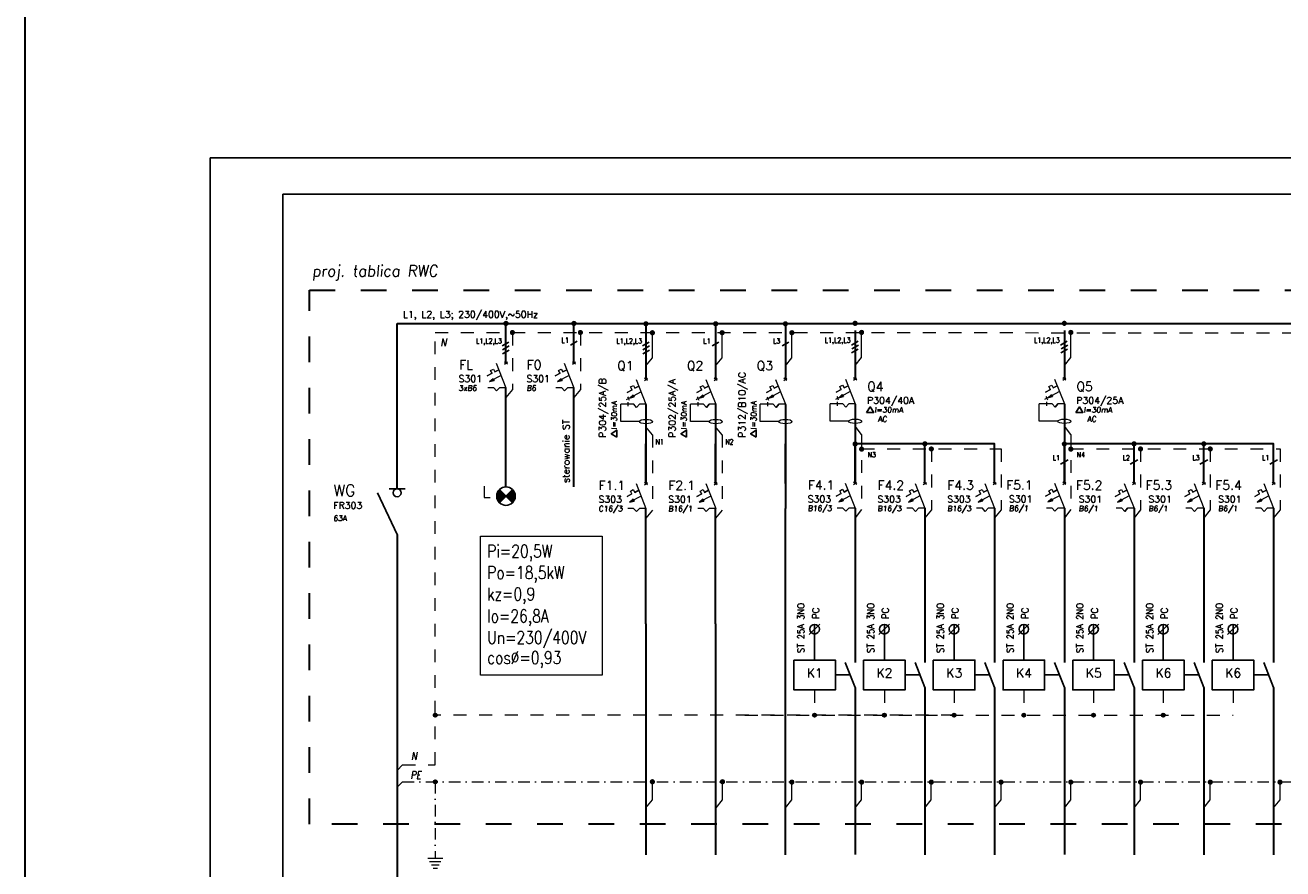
# Model space of a CAD drawing. Extents: x -635870 to -372006, y -44437 to 104716.
# Tile 132 of 221: x -635870 to -608210, y -25703 to -7149. Entities that reach past the tile are written whole.
import ezdxf

# ---------------------------------------------------------------- set-up
doc = ezdxf.new("R2010")
doc.units = 0
doc.header["$MEASUREMENT"] = 0
doc.linetypes.add('DASHDOT', pattern=[25.4, 12.7, -6.35, 0, -6.35])
doc.linetypes.add('Dashed', pattern=[564.444447, 282.222223, -282.222223])
for name, color, linetype, lineweight in [('$ IE INSTALACJA ELEKTRYCZNA', 1, 'Continuous', 30), ('$ IE_APARATY ELEKTRYCZNE', 7, 'Continuous', 0), ('$ IE_OPISY', 7, 'Continuous', 25), ('$ IE_SCHEMAT', 7, 'Continuous', 0)]:
    doc.layers.add(name, color=color, linetype=linetype, lineweight=lineweight)
doc.layers.add('$ IE Tabela', color=7, linetype='Continuous')
doc.styles.add('R', font='romans.shx', dxfattribs={"width": 0.85})
doc.styles.add('ROMANS', font='romans.shx', dxfattribs={"width": 0.85})

# ---------------------------------------------------------------- blocks, each defined once
blk = doc.blocks.new('lampka sygnalizacyjna')
at = {"layer": '$ IE_APARATY ELEKTRYCZNE', "linetype": 'Continuous', "lineweight": 25}
for points in [[(5543993.8, 5925075.6), (5543979.5, 5925089.9, 0.198912), (5543973.5, 5925075.6, 0.198912), (5543979.5, 5925061.2)], [(5544008.2, 5925061.2, 0.198912), (5544014.1, 5925075.6, 0.198912), (5544008.2, 5925089.9), (5543993.8, 5925075.6)]]:
    blk.add_hatch(color=1, dxfattribs=at).paths.add_polyline_path(points)
at = {"layer": '$ IE_APARATY ELEKTRYCZNE', "color": 1, "linetype": 'Continuous', "lineweight": 25}
for p, q in [((5544008.2, 5925061.2), (5543979.5, 5925089.9)), ((5543979.5, 5925061.2), (5544008.2, 5925089.9))]:
    blk.add_line(p, q, dxfattribs=at)
blk.add_circle((5543993.8, 5925075.6), 20.3, dxfattribs=at)
blk = doc.blocks.new('rozłącznik izolacyjny')
at = {"layer": '$ IE_APARATY ELEKTRYCZNE', "color": 7, "linetype": 'Continuous', "lineweight": 25}
for p, q in [((5543820.7, 5925083), (5543863.7, 5924991)), ((5543845.9, 5925091.8), (5543881.5, 5925091.8))]:
    blk.add_line(p, q, dxfattribs=at)
blk.add_circle((5543863.7, 5925083), 8.84, dxfattribs=at)
blk = doc.blocks.new('a3eee')
at = {"layer": '$ IE Tabela'}
for p, q in [((19730.8, 4176.8), (19730.8, 1206.8)), ((23930.8, 4176.8), (19730.8, 4176.8)), ((19890.8, 4096.8), (19890.8, 1286.8)), ((23840.8, 4096.8), (19890.8, 4096.8))]:
    blk.add_line(p, q, dxfattribs=at)
blk = doc.blocks.new('wyłącznik nadprądowy')
at = {"layer": '$ IE_APARATY ELEKTRYCZNE'}
h = blk.add_hatch(color=256, dxfattribs=at)
h.paths.add_polyline_path([(5544320.5, 5925082.2), (5544319.3, 5925084.4), (5544311.5, 5925077.3)])
h.paths.add_polyline_path([(5544320.5, 5925082.2), (5544311.5, 5925077.3), (5544321.7, 5925079.9)])
for p, q in [((5544313.8, 5925101.8), (5544319.9, 5925105.1)), ((5544313.8, 5925101.8), (5544319.9, 5925105.1)), ((5544313.8, 5925101.8), (5544319.9, 5925105.1)), ((5544317, 5925095.7), (5544313.8, 5925101.8)), ((5544317, 5925095.7), (5544313.8, 5925101.8)), ((5544317, 5925095.7), (5544313.8, 5925101.8)), ((5544319.9, 5925105.1), (5544323.2, 5925098.9)), ((5544319.9, 5925105.1), (5544323.2, 5925098.9)), ((5544319.9, 5925105.1), (5544323.2, 5925098.9)), ((5544331.9, 5925103.6), (5544323.2, 5925098.9)), ((5544323.2, 5925098.9), (5544331.9, 5925103.6)), ((5544326.1, 5925118.2), (5544347.7, 5925063.6)), ((5544317, 5925095.7), (5544306.2, 5925089.9)), ((5544306.2, 5925089.9), (5544317, 5925095.7)), ((5544336.9, 5925090.9), (5544311.5, 5925077.3)), ((5544336.9, 5925090.9), (5544311.5, 5925077.3)), ((5544311.5, 5925077.3), (5544319.3, 5925084.4)), ((5544311.5, 5925077.3), (5544321.7, 5925079.9)), ((5544319.3, 5925084.4), (5544321.7, 5925079.9)), ((5544320.7, 5925063.6), (5544308.1, 5925063.6)), ((5544320.7, 5925063.6), (5544308.1, 5925063.6)), ((5544327.1, 5925056.9), (5544320.7, 5925063.6)), ((5544327.1, 5925056.9), (5544320.7, 5925063.6)), ((5544327.1, 5925056.9), (5544333.5, 5925063.6)), ((5544333.5, 5925063.6), (5544327.1, 5925056.9)), ((5544347.7, 5925063.6), (5544333.5, 5925063.6)), ((5544347.7, 5925063.6), (5544333.5, 5925063.6))]:
    blk.add_line(p, q, dxfattribs=at)
for points in [[(5544344.2, 5925115.7), (5544351, 5925120.7)], [(5544351.1, 5925115.7), (5544344.3, 5925120.7)]]:
    blk.add_lwpolyline(points, dxfattribs=at)
blk = doc.blocks.new('*U982')
at = {"layer": '$ IE_APARATY ELEKTRYCZNE'}
h = blk.add_hatch(color=256, dxfattribs=at)
h.paths.add_polyline_path([(2.4, 41.5), (1.1, 43.8), (-6.6, 36.7)])
h.paths.add_polyline_path([(2.4, 41.5), (-6.6, 36.7), (3.6, 39.2)])
for p, q in [((-4.4, 61.1), (1.8, 64.4)), ((-4.4, 61.1), (1.8, 64.4)), ((-4.4, 61.1), (1.8, 64.4)), ((-1.1, 55), (-4.4, 61.1)), ((-1.1, 55), (-4.4, 61.1)), ((-1.1, 55), (-4.4, 61.1)), ((1.8, 64.4), (5, 58.3)), ((1.8, 64.4), (5, 58.3)), ((1.8, 64.4), (5, 58.3)), ((5, 58.3), (13.8, 63)), ((13.8, 63), (5, 58.3)), ((8, 77.6), (29.5, 23)), ((-8.8, 35.5), (-13.8, 32.8)), ((-11.9, 49.2), (-1.1, 55)), ((-1.1, 55), (-11.9, 49.2)), ((-10.9, 39.4), (-8.8, 35.5)), ((-6.8, 31.6), (-8.8, 35.5)), ((18.8, 50.3), (-6.6, 36.7)), ((18.8, 50.3), (-6.6, 36.7)), ((-6.6, 36.7), (1.1, 43.8)), ((-6.6, 36.7), (3.6, 39.2)), ((1.1, 43.8), (3.6, 39.2)), ((-25.7, -15), (-25.7, 23.2)), ((-10, 23.2), (-25.7, 23.2)), ((-10, 27.4), (-10, 18.5)), ((-10, 27.4), (-10, 18.5)), ((2.6, 23), (-10, 23)), ((2.6, 23), (-10, 23)), ((9, 16.2), (2.6, 23)), ((9, 16.2), (2.6, 23)), ((15.4, 23), (9, 16.2)), ((9, 16.2), (15.4, 23)), ((29.5, 23), (15.4, 23)), ((29.5, 23), (15.4, 23)), ((15, -15), (-25.7, -15))]:
    blk.add_line(p, q, dxfattribs=at)
for points in [[(26.1, 75.1), (32.8, 80.1)], [(32.9, 75.1), (26.2, 80.1)]]:
    blk.add_lwpolyline(points, dxfattribs=at)
blk.add_ellipse((29.5, -15), major_axis=(-14.5, 0), ratio=0.333333, dxfattribs=at)
blk = doc.blocks.new('jkld')
at = {"layer": '$ IE_SCHEMAT', "color": 7, "linetype": 'Continuous'}
for p, q in [((622.567, 90.395), (622.567, 90.808)), ((622.417, 90.208), (622.567, 90.395))]:
    blk.add_line(p, q, dxfattribs=at)
at = {"layer": '$ IE_SCHEMAT', "color": 7, "linetype": 'Continuous', "const_width": 0.06, "flags": 128}
blk.add_lwpolyline([(622.537, 90.808, 1), (622.597, 90.808, 1)], format="xyb", close=True, dxfattribs=at)
blk = doc.blocks.new('*U985')
at = {"layer": '$ IE_APARATY ELEKTRYCZNE'}
h = blk.add_hatch(color=256, dxfattribs=at)
h.paths.add_polyline_path([(2.4, 41.5), (1.1, 43.8), (-6.6, 36.7)])
h.paths.add_polyline_path([(2.4, 41.5), (-6.6, 36.7), (3.6, 39.2)])
for p, q in [((-4.4, 61.1), (1.8, 64.4)), ((-4.4, 61.1), (1.8, 64.4)), ((-4.4, 61.1), (1.8, 64.4)), ((-1.1, 55), (-4.4, 61.1)), ((-1.1, 55), (-4.4, 61.1)), ((-1.1, 55), (-4.4, 61.1)), ((1.8, 64.4), (5, 58.3)), ((1.8, 64.4), (5, 58.3)), ((1.8, 64.4), (5, 58.3)), ((5, 58.3), (13.8, 63)), ((13.8, 63), (5, 58.3)), ((8, 77.6), (29.5, 23)), ((-8.8, 35.5), (-13.8, 32.8)), ((-11.9, 49.2), (-1.1, 55)), ((-1.1, 55), (-11.9, 49.2)), ((-10.9, 39.4), (-8.8, 35.5)), ((-6.8, 31.6), (-8.8, 35.5)), ((18.8, 50.3), (-6.6, 36.7)), ((18.8, 50.3), (-6.6, 36.7)), ((-6.6, 36.7), (1.1, 43.8)), ((-6.6, 36.7), (3.6, 39.2)), ((1.1, 43.8), (3.6, 39.2)), ((-25.7, -15), (-25.7, 23.2)), ((-10, 23.2), (-25.7, 23.2)), ((-10, 27.4), (-10, 18.5)), ((-10, 27.4), (-10, 18.5)), ((2.6, 23), (-10, 23)), ((2.6, 23), (-10, 23)), ((9, 16.2), (2.6, 23)), ((9, 16.2), (2.6, 23)), ((15.4, 23), (9, 16.2)), ((9, 16.2), (15.4, 23)), ((29.5, 23), (15.4, 23)), ((29.5, 23), (15.4, 23)), ((15, -15), (-25.7, -15))]:
    blk.add_line(p, q, dxfattribs=at)
for points in [[(26.1, 75.1), (32.8, 80.1)], [(32.9, 75.1), (26.2, 80.1)]]:
    blk.add_lwpolyline(points, dxfattribs=at)
blk.add_ellipse((29.5, -15), major_axis=(-14.5, 0), ratio=0.333333, dxfattribs=at)
blk = doc.blocks.new('*U999')
at = {"layer": '$ IE_APARATY ELEKTRYCZNE'}
h = blk.add_hatch(color=256, dxfattribs=at)
h.paths.add_polyline_path([(2.4, 41.5), (1.1, 43.8), (-6.6, 36.7)])
h.paths.add_polyline_path([(2.4, 41.5), (-6.6, 36.7), (3.6, 39.2)])
for p, q in [((-4.4, 61.1), (1.8, 64.4)), ((-4.4, 61.1), (1.8, 64.4)), ((-4.4, 61.1), (1.8, 64.4)), ((-1.1, 55), (-4.4, 61.1)), ((-1.1, 55), (-4.4, 61.1)), ((-1.1, 55), (-4.4, 61.1)), ((1.8, 64.4), (5, 58.3)), ((1.8, 64.4), (5, 58.3)), ((1.8, 64.4), (5, 58.3)), ((5, 58.3), (13.8, 63)), ((13.8, 63), (5, 58.3)), ((8, 77.6), (29.5, 23)), ((-8.8, 35.5), (-13.8, 32.8)), ((-11.9, 49.2), (-1.1, 55)), ((-1.1, 55), (-11.9, 49.2)), ((-10.9, 39.4), (-8.8, 35.5)), ((-6.8, 31.6), (-8.8, 35.5)), ((18.8, 50.3), (-6.6, 36.7)), ((18.8, 50.3), (-6.6, 36.7)), ((-6.6, 36.7), (1.1, 43.8)), ((-6.6, 36.7), (3.6, 39.2)), ((1.1, 43.8), (3.6, 39.2)), ((-25.7, -15), (-25.7, 23.2)), ((-10, 23.2), (-25.7, 23.2)), ((-10, 27.4), (-10, 18.5)), ((-10, 27.4), (-10, 18.5)), ((2.6, 23), (-10, 23)), ((2.6, 23), (-10, 23)), ((9, 16.2), (2.6, 23)), ((9, 16.2), (2.6, 23)), ((15.4, 23), (9, 16.2)), ((9, 16.2), (15.4, 23)), ((29.5, 23), (15.4, 23)), ((29.5, 23), (15.4, 23)), ((15, -15), (-25.7, -15))]:
    blk.add_line(p, q, dxfattribs=at)
for points in [[(26.1, 75.1), (32.8, 80.1)], [(32.9, 75.1), (26.2, 80.1)]]:
    blk.add_lwpolyline(points, dxfattribs=at)
blk.add_ellipse((29.5, -15), major_axis=(-14.5, 0), ratio=0.333333, dxfattribs=at)

msp = doc.modelspace()

# ---------------------------------------------------------------- linework, layer by layer
at = {"layer": '$ IE INSTALACJA ELEKTRYCZNA', "color": 7, "linetype": 'DASHDOT', "lineweight": 0, "ltscale": 20}
for p, q in [((-627568, -23417), (-627690, -23539)), ((-627568, -23789), (-627690, -23910))]:
    msp.add_line(p, q, dxfattribs=at)
at = {"layer": '$ IE INSTALACJA ELEKTRYCZNA', "color": 7, "linetype": 'Dashed', "lineweight": 0}
for points in [[(-627568, -23417), (-626851, -23417), (-626850, -23417), (-626850, -13908)], [(-626850, -13908), (-600222, -13915)], [(-615439, -21767), (-615439, -22324), (-626850, -22324)], [(-618508, -21767), (-618508, -22323)], [(-616974, -21767), (-616974, -22324)], [(-613906, -21767), (-613906, -22323)], [(-612373, -21767), (-612373, -22324)], [(-610839, -21767), (-610839, -22324)], [(-609305, -21767), (-609305, -22324)], [(-620041, -22324), (-609305, -22324)]]:
    msp.add_lwpolyline(points, dxfattribs=at)
at = {"layer": '$ IE INSTALACJA ELEKTRYCZNA', "color": 7, "linetype": 'DASHDOT', "lineweight": 0, "ltscale": 20}
for points in [[(-627568, -23789), (-599932, -23789)], [(-626850, -23789), (-626850, -25470)]]:
    msp.add_lwpolyline(points, dxfattribs=at)
at = {"layer": '$ IE_OPISY', "lineweight": 0, "ltscale": 50}
for points in [[(-627014, -25470), (-626686, -25470)], [(-626975, -25542), (-626725, -25542)], [(-626936, -25614), (-626764, -25614)], [(-626898, -25687), (-626802, -25687)]]:
    msp.add_lwpolyline(points, dxfattribs=at)
at = {"layer": '$ IE_SCHEMAT', "color": 1, "linetype": 'Continuous', "lineweight": 30}
for p, q in [((-622217, -13716), (-622217, -14941)), ((-620684, -13716), (-620684, -14941)), ((-619150, -13716), (-619150, -14941)), ((-617616, -13862), (-617616, -14933)), ((-613015, -13862), (-613015, -14933)), ((-617616, -15484), (-617616, -17234)), ((-613015, -15484), (-613015, -17234)), ((-622217, -15491), (-622217, -17242)), ((-620684, -15491), (-620684, -17242)), ((-619150, -15491), (-619150, -17777)), ((-617616, -17770), (-617616, -21167)), ((-616082, -17774), (-616082, -21167)), ((-614549, -17774), (-614549, -21167)), ((-613015, -17770), (-613015, -21167)), ((-611481, -17774), (-611481, -21167)), ((-609947, -17774), (-609947, -21167)), ((-608414, -17774), (-608414, -21167)), ((-622217, -20317), (-622217, -25396)), ((-620684, -20317), (-620684, -25396)), ((-617616, -21713), (-617616, -25388)), ((-616082, -21713), (-616082, -25392)), ((-614549, -21713), (-614549, -25392)), ((-613015, -21713), (-613015, -25388)), ((-611481, -21713), (-611481, -25392)), ((-609947, -21713), (-609947, -25392)), ((-608414, -21713), (-608414, -25392))]:
    msp.add_line(p, q, dxfattribs=at)
at = {"layer": '$ IE_SCHEMAT', "color": 7, "linetype": 'Dashed'}
for p, q in [((-625153, -13908), (-625153, -15160)), ((-623658, -13908), (-623658, -15160)), ((-622075, -16156), (-622217, -15979)), ((-620542, -16156), (-620684, -15979)), ((-617474, -16149), (-617616, -15971)), ((-612873, -16149), (-613015, -15971)), ((-622075, -16156), (-622075, -17812)), ((-620542, -16156), (-620542, -17812)), ((-617474, -16149), (-617474, -17804)), ((-612873, -16149), (-612873, -17804)), ((-617474, -16469), (-614407, -16469)), ((-615940, -16469), (-615940, -17808)), ((-614407, -16469), (-614407, -17808)), ((-612873, -16469), (-608272, -16469)), ((-611339, -16469), (-611339, -17808)), ((-609805, -16469), (-609805, -17808)), ((-608272, -16469), (-608272, -17808))]:
    msp.add_line(p, q, dxfattribs=at)
at = {"layer": '$ IE_SCHEMAT', "color": 7, "linetype": 'Continuous', "lineweight": 25}
for p, q in [((-623873, -14186), (-623727, -14102)), ((-617697, -14183), (-617552, -14099)), ((-613096, -14183), (-612950, -14099)), ((-625376, -14202), (-625230, -14118)), ((-625374, -14377), (-625228, -14293)), ((-625368, -14286), (-625222, -14201)), ((-622290, -14202), (-622145, -14118)), ((-622288, -14377), (-622142, -14293)), ((-622282, -14286), (-622136, -14201)), ((-620757, -14202), (-620611, -14118)), ((-619223, -14202), (-619077, -14118)), ((-617695, -14358), (-617549, -14274)), ((-617689, -14267), (-617543, -14183)), ((-613093, -14358), (-612948, -14274)), ((-613088, -14267), (-612942, -14183)), ((-613100, -16803), (-612930, -16705)), ((-611567, -16803), (-611396, -16705)), ((-610033, -16803), (-609862, -16705)), ((-608499, -16803), (-608328, -16705))]:
    msp.add_line(p, q, dxfattribs=at)
at = {"layer": '$ IE_SCHEMAT', "color": 7, "linetype": 'Dashed', "ltscale": 50}
for p, q in [((-622075, -14462), (-622075, -13913)), ((-620542, -14462), (-620542, -13913)), ((-619008, -14462), (-619008, -13913)), ((-617474, -14455), (-617474, -13906)), ((-612873, -14455), (-612873, -13906)), ((-622217, -14640), (-622075, -14462)), ((-620684, -14640), (-620542, -14462)), ((-619150, -14640), (-619008, -14462)), ((-617616, -14633), (-617474, -14455)), ((-613015, -14633), (-612873, -14455)), ((-625153, -15160), (-625295, -15338)), ((-623658, -15160), (-623800, -15338)), ((-622075, -17812), (-622217, -17989)), ((-620542, -17812), (-620684, -17989)), ((-617474, -17804), (-617616, -17982)), ((-615940, -17808), (-616082, -17986)), ((-614407, -17808), (-614549, -17986)), ((-612873, -17804), (-613015, -17982)), ((-611339, -17808), (-611481, -17986)), ((-609805, -17808), (-609947, -17986)), ((-608272, -17808), (-608414, -17986))]:
    msp.add_line(p, q, dxfattribs=at)
at = {"layer": '$ IE_SCHEMAT', "lineweight": 25}
for p, q in [((-618508, -20327), (-618508, -21113)), ((-616974, -20327), (-616974, -21113)), ((-615440, -20327), (-615440, -21113)), ((-613906, -20327), (-613906, -21113)), ((-612373, -20327), (-612373, -21113)), ((-610839, -20327), (-610839, -21113)), ((-609305, -20327), (-609305, -21113)), ((-617832, -21167), (-617616, -21713)), ((-616298, -21167), (-616082, -21713)), ((-614764, -21167), (-614549, -21713)), ((-613230, -21167), (-613015, -21713)), ((-611697, -21167), (-611481, -21713)), ((-610163, -21167), (-609947, -21713)), ((-608629, -21167), (-608414, -21713))]:
    msp.add_line(p, q, dxfattribs=at)
at = {"layer": '$ IE_SCHEMAT', "color": 3, "lineweight": 30, "ltscale": 2}
msp.add_lwpolyline([(-635870, 89477), (-372006, 89477), (-372006, -44437), (-635870, -44437)], close=True, dxfattribs=at)
at = {"layer": '$ IE_SCHEMAT', "color": 3, "linetype": 'Dashed', "lineweight": 30, "ltscale": 2}
msp.add_lwpolyline([(-629617, -12976), (-599209, -12976), (-599209, -24720), (-629617, -24720)], close=True, dxfattribs=at)
at = {"layer": '$ IE_SCHEMAT', "color": 1, "linetype": 'Continuous', "lineweight": 30}
for points in [[(-627689, -13708), (-600246, -13708)], [(-627689, -17345), (-627689, -13708)], [(-625295, -14580), (-625295, -13708)], [(-623800, -14580), (-623800, -13708)], [(-625295, -17304), (-625295, -15126)], [(-623800, -17304), (-623800, -15126)], [(-622217, -17231), (-622217, -16359)], [(-620684, -17231), (-620684, -16359)], [(-619150, -17231), (-619150, -16359)], [(-617616, -17224), (-617616, -16352)], [(-614549, -16356), (-614549, -16356), (-617616, -16356)], [(-616082, -17227), (-616082, -16356)], [(-614549, -17227), (-614549, -16356)], [(-613015, -17224), (-613015, -16352)], [(-608414, -16356), (-608414, -16356), (-613015, -16356)], [(-611481, -17227), (-611481, -16356)], [(-609947, -17227), (-609947, -16356)], [(-608414, -17227), (-608414, -16356)], [(-622217, -20317), (-622217, -17777)], [(-620684, -20317), (-620684, -17777)], [(-619150, -25392), (-619150, -17777)], [(-627690, -18353), (-627690, -35661)]]:
    msp.add_lwpolyline(points, dxfattribs=at)
at = {"layer": '$ IE_SCHEMAT', "color": 7, "linetype": 'Continuous', "flags": 128}
for points, const_width in [([(-625324, -13708, 1), (-625267, -13708, 1)], 56.9), ([(-623829, -13708, 1), (-623772, -13708, 1)], 56.9), ([(-625181, -13908, 1), (-625125, -13908, 1)], 56.9), ([(-623686, -13908, 1), (-623630, -13908, 1)], 56.9), ([(-622104, -13913, 1), (-622047, -13913, 1)], 56.9), ([(-620570, -13913, 1), (-620513, -13913, 1)], 56.9), ([(-619036, -13913, 1), (-618979, -13913, 1)], 56.9), ([(-617503, -13906, 1), (-617446, -13906, 1)], 56.9), ([(-612901, -13906, 1), (-612844, -13906, 1)], 56.9), ([(-626876, -22324, 1), (-626824, -22324, 1)], 51.3), ([(-618533, -22324, 1), (-618482, -22324, 1)], 51.3), ([(-616999, -22324, 1), (-616948, -22324, 1)], 51.3), ([(-615466, -22324, 1), (-615414, -22324, 1)], 51.3), ([(-613932, -22324, 1), (-613881, -22324, 1)], 51.3), ([(-612398, -22324, 1), (-612347, -22324, 1)], 51.3), ([(-610864, -22324, 1), (-610813, -22324, 1)], 51.3), ([(-626876, -23789, 1), (-626824, -23789, 1)], 51.3)]:
    msp.add_lwpolyline(points, format="xyb", close=True, dxfattribs=dict(at, const_width=const_width))
at = {"layer": '$ IE_SCHEMAT', "linetype": 'Continuous', "ltscale": 50, "const_width": 56.9, "flags": 128}
for points in [[(-622246, -13716, 1), (-622189, -13716, 1)], [(-620712, -13716, 1), (-620655, -13716, 1)], [(-619178, -13716, 1), (-619122, -13716, 1)], [(-617645, -13706, 1), (-617588, -13706, 1)], [(-613043, -13706, 1), (-612987, -13706, 1)], [(-617645, -16359, 1), (-617588, -16359, 1)], [(-616111, -16356, 1), (-616054, -16356, 1)], [(-613043, -16359, 1), (-612987, -16359, 1)], [(-611510, -16356, 1), (-611453, -16356, 1)], [(-609976, -16356, 1), (-609919, -16356, 1)], [(-617503, -16473, 1), (-617446, -16473, 1)], [(-615969, -16469, 1), (-615912, -16469, 1)], [(-612901, -16473, 1), (-612844, -16473, 1)], [(-611368, -16469, 1), (-611311, -16469, 1)], [(-609834, -16469, 1), (-609777, -16469, 1)]]:
    msp.add_lwpolyline(points, format="xyb", close=True, dxfattribs=at)
at = {"layer": '$ IE_SCHEMAT', "color": 7, "linetype": 'Continuous', "lineweight": 25}
for points in [[(-617363, -15667), (-617284, -15544), (-617206, -15667), (-617363, -15667)], [(-612762, -15667), (-612683, -15544), (-612605, -15667), (-612762, -15667)], [(-622858, -16213), (-622981, -16134), (-622858, -16055), (-622858, -16213)], [(-621324, -16213), (-621448, -16134), (-621324, -16055), (-621324, -16213)], [(-619791, -16213), (-619914, -16134), (-619791, -16055), (-619791, -16213)]]:
    msp.add_lwpolyline(points, dxfattribs=at)
at = {"layer": '$ IE_SCHEMAT', "ltscale": 10}
msp.add_lwpolyline([(-625859, -18387), (-623183, -18387), (-623183, -21446), (-625859, -21446)], close=True, dxfattribs=at)
at = {"layer": '$ IE_SCHEMAT', "lineweight": 25}
for points in [[(-618626, -20551), (-618395, -20320)], [(-617092, -20551), (-616861, -20320)], [(-615559, -20551), (-615327, -20320)], [(-614025, -20551), (-613794, -20320)], [(-612491, -20551), (-612260, -20320)], [(-610957, -20551), (-610726, -20320)], [(-609424, -20551), (-609192, -20320)], [(-618051, -21440), (-617724, -21440)], [(-616517, -21440), (-616190, -21440)], [(-614983, -21440), (-614656, -21440)], [(-613450, -21440), (-613123, -21440)], [(-611916, -21440), (-611589, -21440)], [(-610382, -21440), (-610055, -21440)], [(-608848, -21440), (-608521, -21440)]]:
    msp.add_lwpolyline(points, dxfattribs=at)
for points in [[(-618964, -21113), (-618051, -21113), (-618051, -21767), (-618964, -21767)], [(-617430, -21113), (-616517, -21113), (-616517, -21767), (-617430, -21767)], [(-615897, -21113), (-614983, -21113), (-614983, -21767), (-615897, -21767)], [(-614363, -21113), (-613450, -21113), (-613450, -21767), (-614363, -21767)], [(-612829, -21113), (-611916, -21113), (-611916, -21767), (-612829, -21767)], [(-611295, -21113), (-610382, -21113), (-610382, -21767), (-611295, -21767)], [(-609762, -21113), (-608848, -21113), (-608848, -21767), (-609762, -21767)]]:
    msp.add_lwpolyline(points, close=True, dxfattribs=at)
at = {"layer": '$ IE_SCHEMAT', "color": 7}
for centre in [(-625295, -13708), (-623800, -13708), (-626850, -22324), (-618508, -22324), (-616974, -22324), (-615440, -22324), (-613906, -22324), (-612373, -22324), (-610839, -22324), (-626850, -23789)]:
    msp.add_circle(centre, 42.5, dxfattribs=at)
at = {"layer": '$ IE_SCHEMAT', "lineweight": 25}
for centre in [(-618508, -20433), (-616974, -20433), (-615440, -20433), (-613906, -20433), (-612373, -20433), (-610839, -20433), (-609305, -20433)]:
    msp.add_circle(centre, 106, dxfattribs=at)

# ---------------------------------------------------------------- block references
at = {"layer": '$ IE Tabela', "transparency": 33554687, "xscale": 10, "yscale": 10, "zscale": 10}
msp.add_blockref('a3eee', (-829112, -51835), dxfattribs=at)
at = {"layer": '$ IE_APARATY ELEKTRYCZNE', "xscale": 10, "yscale": 10, "zscale": 10}
for name, p in [('wyłącznik nadprądowy', (-56068772, -59265762)), ('wyłącznik nadprądowy', (-56067277, -59265762)), ('*U982', (-622512, -15716)), ('*U982', (-620978, -15716)), ('*U982', (-619445, -15716)), ('*U985', (-617911, -15709)), ('*U999', (-613310, -15709)), ('wyłącznik nadprądowy', (-56065694, -59268413)), ('wyłącznik nadprądowy', (-56064160, -59268413)), ('wyłącznik nadprądowy', (-56061093, -59268406)), ('wyłącznik nadprądowy', (-56059559, -59268410)), ('wyłącznik nadprądowy', (-56058025, -59268410)), ('wyłącznik nadprądowy', (-56056492, -59268406)), ('wyłącznik nadprądowy', (-56054958, -59268410)), ('wyłącznik nadprądowy', (-56053424, -59268410)), ('wyłącznik nadprądowy', (-56051890, -59268410))]:
    msp.add_blockref(name, p, dxfattribs=at)
at = {"layer": '$ IE_APARATY ELEKTRYCZNE', "linetype": 'Dashed', "lineweight": 30, "xscale": 10, "yscale": 10, "zscale": 10}
for name, p in [('rozłącznik izolacyjny', (-56066326, -59268263)), ('lampka sygnalizacyjna', (-56065233, -59268263))]:
    msp.add_blockref(name, p, dxfattribs=at)
at = {"layer": '$ IE_SCHEMAT'}
for p, xscale, yscale, zscale in [((-1215950, -110411), 953.9134579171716, 953.9134579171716, 953.9134579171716), ((-1214408, -110411), 953.9134579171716, 953.9134579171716, 953.9134579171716), ((-1208968, -109848), 947.6250000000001, 947.6250000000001, 947.6250000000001), ((-1207434, -109848), 947.6250000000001, 947.6250000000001, 947.6250000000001), ((-1205901, -109848), 947.6250000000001, 947.6250000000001, 947.6250000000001), ((-1204367, -109848), 947.6250000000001, 947.6250000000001, 947.6250000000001), ((-1202833, -109848), 947.6250000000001, 947.6250000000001, 947.6250000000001), ((-1201299, -109848), 947.6250000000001, 947.6250000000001, 947.6250000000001), ((-1199766, -109848), 947.6250000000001, 947.6250000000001, 947.6250000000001), ((-1198232, -109848), 947.6250000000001, 947.6250000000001, 947.6250000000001)]:
    msp.add_blockref('jkld', p, dxfattribs=dict(at, xscale=xscale, yscale=yscale, zscale=zscale))

# ---------------------------------------------------------------- texts
at = {"layer": '$ IE INSTALACJA ELEKTRYCZNA', "color": 7, "linetype": 'Dashed', "lineweight": 0, "style": 'ROMANS', "oblique": 10, "width": 0.8}
msp.add_text('N', height=170, dxfattribs=at).set_placement((-626734, -14210))
at = {"layer": '$ IE INSTALACJA ELEKTRYCZNA', "color": 7, "linetype": 'Dashed', "lineweight": 0, "style": 'ROMANS', "width": 0.9}
for s, p in [('ST 25A 3NO', (-618734, -20956)), ('PC', (-618407, -20203)), ('ST 25A 3NO', (-617200, -20956)), ('PC', (-616876, -20206)), ('ST 25A 3NO', (-615666, -20956)), ('PC', (-615343, -20206)), ('ST 25A 2NO', (-614133, -20956)), ('PC', (-613806, -20203)), ('ST 25A 2NO', (-612599, -20956)), ('PC', (-612275, -20206)), ('ST 25A 2NO', (-611065, -20956)), ('PC', (-610741, -20206)), ('ST 25A 2NO', (-609531, -20956)), ('PC', (-609208, -20206))]:
    msp.add_text(s, height=150, rotation=90, dxfattribs=at).set_placement(p)
at = {"layer": '$ IE INSTALACJA ELEKTRYCZNA', "color": 7, "linetype": 'Dashed', "lineweight": 0, "style": 'ROMANS'}
for s, p in [('K1', (-618679, -21495)), ('K2', (-617145, -21495)), ('K3', (-615612, -21495)), ('K4', (-614078, -21495)), ('K5', (-612544, -21495)), ('K6', (-611010, -21495)), ('K6', (-609477, -21495))]:
    msp.add_text(s, height=200, dxfattribs=at).set_placement(p)
at = {"layer": '$ IE_OPISY', "color": 7, "linetype": 'Continuous', "lineweight": 25, "style": 'ROMANS'}
for s, p in [('WG', (-629090, -17505)), ('L', (-625817, -17536))]:
    msp.add_text(s, height=250, dxfattribs=at).set_placement(p)
at = {"layer": '$ IE_OPISY', "color": 7, "style": 'ROMANS', "oblique": 10, "width": 0.8}
for s, height, p in [('N', 170, (-627381, -23307)), ('PE', 170.1, (-627397, -23726))]:
    msp.add_text(s, height=height, dxfattribs=at).set_placement(p)
at = {"layer": '$ IE_OPISY', "lineweight": -2, "insert": (-629559, -12428), "char_height": 250, "attachment_point": 1, "style": 'R'}
msp.add_mtext_dynamic_manual_height_columns('{\\Q6;\\W0.95;proj. tablica RWC}', width=19698.09, gutter_width=40, heights=[0], dxfattribs=at)
at = {"layer": '$ IE_SCHEMAT', "color": 7, "linetype": 'Continuous', "lineweight": 25, "style": 'ROMANS'}
for s, height, p in [('L1, L2, L3; 230/400V,~50Hz', 150, (-627561, -13585)), ('FL', 200, (-626325, -14718)), ('F0', 200, (-624839, -14718)), ('Q1', 200, (-622849, -14736)), ('Q2', 200, (-621316, -14736)), ('Q3', 200, (-619782, -14736)), ('S301', 150, (-626337, -14999)), ('S301', 150, (-624843, -14999)), ('Q4', 200, (-617350, -15196)), ('Q5', 200, (-612749, -15196)), ('P304/40A', 150, (-617353, -15477)), ('P304/25A', 150, (-612752, -15477)), ('F1.1', 200, (-623257, -17369)), ('F2.1', 200, (-621723, -17369)), ('F4.1', 200, (-618655, -17362)), ('F4.2', 200, (-617122, -17366)), ('F4.3', 200, (-615588, -17366)), ('F5.1', 200, (-614295, -17362)), ('F5.2', 200, (-612761, -17366)), ('F5.3', 200, (-611228, -17366)), ('F5.4', 200, (-609694, -17366)), ('FR303', 150, (-629093, -17786)), ('S303', 150, (-623260, -17650)), ('S301', 150, (-621726, -17650)), ('S303', 150, (-618659, -17643)), ('S303', 150, (-617125, -17647)), ('S303', 150, (-615591, -17647)), ('S301', 150, (-614234, -17643)), ('S301', 150, (-612700, -17647)), ('S301', 150, (-611167, -17647)), ('S301', 150, (-609633, -17647))]:
    msp.add_text(s, height=height, dxfattribs=at).set_placement(p)
at = {"layer": '$ IE_SCHEMAT', "color": 7, "linetype": 'Continuous', "lineweight": 25, "style": 'ROMANS', "width": 0.8}
for s, p in [('L1,L2,L3', (-625954, -14151)), ('L1', (-624074, -14134)), ('L1,L2,L3', (-622869, -14151)), ('L1', (-620958, -14151)), ('L3', (-619424, -14151)), ('L1,L2,L3', (-618285, -14132)), ('L1,L2,L3', (-613684, -14132)), ('N1', (-622007, -16368)), ('N2', (-620473, -16368)), ('N3', (-617343, -16652)), ('N4', (-612742, -16652)), ('L1', (-613269, -16718)), ('L2', (-611735, -16718)), ('L3', (-610202, -16718)), ('L1', (-608668, -16718))]:
    msp.add_text(s, height=113.7, dxfattribs=at).set_placement(p)
at = {"layer": '$ IE_SCHEMAT', "color": 7, "linetype": 'Dashed', "lineweight": 25, "ltscale": 50, "style": 'ROMANS', "oblique": 5}
for s, p in [('3xB6', (-626336, -15190)), ('B6', (-624841, -15190)), ('63A', (-629093, -18053)), ('B6/1', (-612699, -17838)), ('B6/1', (-611165, -17838)), ('B6/1', (-609631, -17838))]:
    msp.add_text(s, height=120, dxfattribs=at).set_placement(p)
at = {"layer": '$ IE_SCHEMAT', "color": 7, "linetype": 'Continuous', "lineweight": 25, "style": 'ROMANS'}
for s, p in [('P304/25A/B', (-623098, -16222)), ('P302/25A/A', (-621565, -16222)), ('P312/B10/AC', (-620031, -16222)), ('sterowanie ST', (-623898, -17215))]:
    msp.add_text(s, height=150, rotation=90, dxfattribs=at).set_placement(p)
at = {"layer": '$ IE_SCHEMAT', "color": 7, "linetype": 'Continuous', "lineweight": 25, "style": 'ROMANS', "oblique": 5}
for p in [(-622857, -16041), (-621323, -16041), (-619789, -16041)]:
    msp.add_text('I=30mA ', height=120, rotation=90, dxfattribs=at).set_placement(p)
for s, p in [('I=30mA', (-617191, -15668)), ('AC', (-617112, -15871)), ('I=30mA', (-612590, -15668)), ('AC', (-612511, -15871)), ('C16/3', (-623258, -17842)), ('B16/1', (-621724, -17842)), ('B16/3', (-618657, -17834)), ('B16/3', (-617123, -17838)), ('B16/3', (-615589, -17838)), ('B6/1', (-614232, -17834))]:
    msp.add_text(s, height=120, dxfattribs=at).set_placement(p)
at = {"layer": '$ IE_SCHEMAT', "color": 7, "lineweight": 25, "style": 'ROMANS', "width": 0.8}
for s, p in [('Pi=20,5W', (-625708, -18856)), ('Po=18,5kW', (-625708, -19328)), ('kz=0,9', (-625708, -19800)), ('Io=26,8A', (-625708, -20283)), ('Un=230/400V', (-625708, -20755)), ('cos%%C=0,93', (-625708, -21197))]:
    msp.add_text(s, height=280, dxfattribs=at).set_placement(p)

doc.saveas('drawing.dxf')
